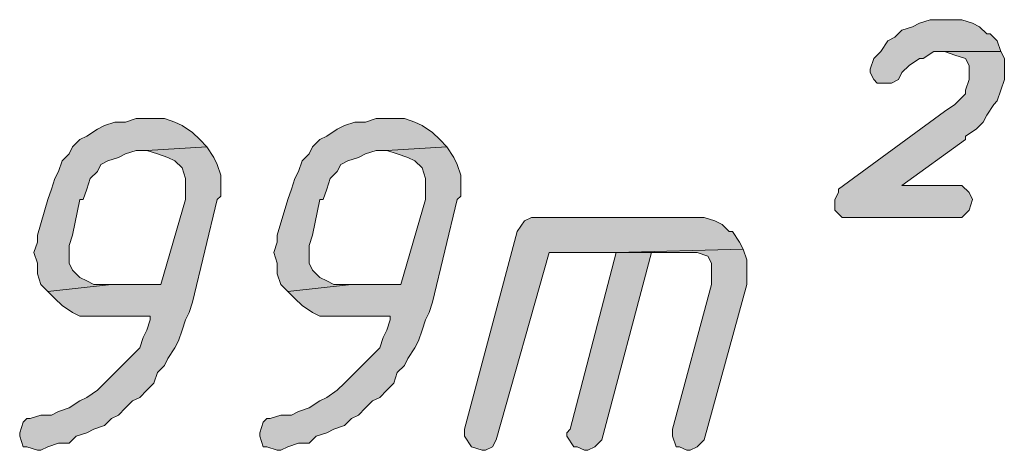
# Model space of a CAD drawing. Header units: inches. Extents: x 1504 to 12593, y -807 to 3183.
# Tile 248 of 256: x 7745 to 7863, y 447 to 499. Entities that reach past the tile are written whole.
import ezdxf

# ---------------------------------------------------------------- set-up
doc = ezdxf.new("R2010")
doc.units = ezdxf.units.IN
doc.header["$MEASUREMENT"] = 0
doc.layers.add('at_Entity', color=7, linetype='Continuous')
doc.layers.add('at_Solid', color=7, linetype='Continuous')

msp = doc.modelspace()

# ---------------------------------------------------------------- hatches: boundary and pattern name
at = {"layer": 'at_Solid', "lineweight": 15}
for points in [[(7856.35, 498.6), (7853.82, 498.6), (7852.55, 498.17), (7851.7, 497.75), (7850.44, 497.33), (7849.59, 496.49), (7848.75, 496.06), (7847.9, 494.8), (7847.06, 493.95), (7846.64, 492.68), (7846.64, 492.26), (7847.06, 491.42), (7847.48, 490.99), (7849.17, 490.99), (7850.02, 491.42), (7850.44, 492.26), (7851.28, 493.11), (7852.55, 493.95), (7852.97, 493.95), (7854.24, 494.8), (7862.26, 494.8), (7861.84, 496.06), (7861, 496.91), (7860.58, 496.91), (7859.73, 497.75), (7858.89, 498.17), (7857.61, 498.6)], [(7862.26, 494.8), (7855.51, 494.8), (7856.77, 494.37), (7858.04, 493.95), (7858.46, 493.11), (7858.46, 491.42), (7858.04, 490.15), (7858.04, 489.73), (7857.2, 488.88), (7856.77, 488.46), (7855.51, 487.61), (7842.83, 478.32), (7842.83, 477.9), (7842.41, 477.06), (7842.41, 475.79), (7843.26, 474.94), (7857.61, 474.94), (7858.46, 475.79), (7858.89, 477.06), (7858.46, 477.9), (7857.61, 478.74), (7850.44, 478.74), (7858.04, 484.24), (7858.04, 484.66), (7859.31, 485.5), (7860.15, 486.35), (7860.58, 487.19), (7861.42, 488.46), (7861.84, 488.88), (7862.26, 490.15), (7862.69, 491.42), (7862.69, 493.95)], [(7760.89, 486.77), (7758.78, 486.77), (7757.51, 486.35), (7756.24, 486.35), (7754.98, 485.93), (7754.13, 485.5), (7752.86, 484.66), (7752.02, 484.24), (7751.17, 483.39), (7750.75, 482.55), (7749.91, 481.7), (7749.48, 480.43), (7749.06, 479.59), (7748.64, 478.32), (7748.22, 477.06), (7746.95, 472.83), (7746.95, 471.99), (7746.53, 470.72), (7746.95, 469.45), (7746.95, 468.18), (7747.37, 466.92), (7748.22, 466.07), (7755.82, 466.92), (7753.71, 466.92), (7752.86, 467.34), (7752.02, 467.76), (7751.17, 468.61), (7750.75, 469.45), (7750.75, 471.56), (7751.17, 472.83), (7752.02, 477.06), (7752.44, 477.06), (7752.86, 478.32), (7753.29, 479.59), (7754.13, 480.43), (7754.55, 481.28), (7755.4, 481.7), (7756.66, 482.12), (7757.51, 482.55), (7758.78, 482.96), (7760.04, 482.96), (7767.22, 483.39), (7766.38, 484.24), (7765.53, 485.08), (7764.27, 485.93), (7763.42, 486.35), (7762.16, 486.77)], [(7789.61, 486.77), (7787.5, 486.77), (7786.23, 486.35), (7784.96, 486.35), (7783.7, 485.93), (7782.85, 485.5), (7781.59, 484.66), (7780.74, 484.24), (7779.9, 483.39), (7779.47, 482.55), (7778.63, 481.7), (7778.21, 480.43), (7777.78, 479.59), (7777.36, 478.32), (7776.94, 477.06), (7775.67, 472.83), (7775.67, 471.99), (7775.25, 470.72), (7775.67, 469.45), (7775.67, 468.18), (7776.09, 466.92), (7776.94, 466.07), (7784.54, 466.92), (7782.43, 466.92), (7781.59, 467.34), (7780.74, 467.76), (7779.9, 468.61), (7779.47, 469.45), (7779.47, 471.56), (7779.9, 472.83), (7780.74, 477.06), (7781.16, 477.06), (7781.59, 478.32), (7782.01, 479.59), (7782.85, 480.43), (7783.27, 481.28), (7784.12, 481.7), (7785.39, 482.12), (7786.23, 482.55), (7787.5, 482.96), (7788.77, 482.96), (7795.95, 483.39), (7795.11, 484.24), (7794.26, 485.08), (7792.99, 485.93), (7792.15, 486.35), (7790.88, 486.77)], [(7767.22, 483.39), (7760.04, 482.96), (7761.31, 482.55), (7762.58, 482.12), (7763.42, 481.7), (7764.27, 480.86), (7764.69, 479.59), (7764.69, 478.32), (7764.69, 477.06), (7761.73, 466.92), (7755.82, 466.92), (7748.22, 466.07), (7749.06, 465.22), (7749.91, 464.38), (7751.17, 463.54), (7752.02, 463.12), (7760.47, 463.12), (7760.47, 462.69), (7760.04, 461.43), (7759.62, 460.58), (7759.2, 459.32), (7758.35, 458.47), (7757.51, 457.63), (7756.66, 456.78), (7755.82, 455.94), (7754.98, 455.09), (7754.13, 454.25), (7752.86, 453.4), (7752.02, 452.98), (7750.75, 452.13), (7749.48, 451.71), (7748.64, 451.29), (7747.37, 451.29), (7746.1, 450.86), (7745.68, 450.86), (7745.26, 450.44), (7744.84, 449.17), (7744.84, 448.76), (7745.26, 447.48), (7745.68, 447.48), (7746.95, 447.07), (7747.37, 447.07), (7748.22, 447.48), (7749.48, 447.91), (7750.75, 447.91), (7751.6, 448.76), (7752.86, 449.17), (7753.71, 449.6), (7754.98, 450.02), (7755.82, 450.86), (7756.66, 451.29), (7757.51, 452.13), (7758.35, 452.98), (7759.2, 453.4), (7760.04, 454.25), (7760.89, 455.09), (7761.31, 456.36), (7762.16, 457.2), (7762.58, 458.04), (7763.42, 459.32), (7763.85, 460.16), (7764.27, 461.43), (7764.69, 462.69), (7765.11, 463.54), (7765.53, 464.81), (7768.49, 477.06), (7768.91, 477.48), (7768.91, 480.01), (7768.49, 481.28), (7768.07, 482.12)], [(7795.95, 483.39), (7788.77, 482.96), (7790.03, 482.55), (7791.3, 482.12), (7792.15, 481.7), (7792.99, 480.86), (7793.41, 479.59), (7793.41, 478.32), (7793.41, 477.06), (7790.46, 466.92), (7784.54, 466.92), (7776.94, 466.07), (7777.78, 465.22), (7778.63, 464.38), (7779.9, 463.54), (7780.74, 463.12), (7789.19, 463.12), (7789.19, 462.69), (7788.77, 461.43), (7788.34, 460.58), (7787.93, 459.32), (7787.08, 458.47), (7786.23, 457.63), (7785.39, 456.78), (7784.54, 455.94), (7783.7, 455.09), (7782.85, 454.25), (7781.59, 453.4), (7780.74, 452.98), (7779.47, 452.13), (7778.21, 451.71), (7777.36, 451.29), (7776.09, 451.29), (7774.83, 450.86), (7774.4, 450.86), (7773.98, 450.44), (7773.56, 449.17), (7773.56, 448.76), (7773.98, 447.48), (7774.4, 447.48), (7775.67, 447.07), (7776.09, 447.07), (7776.94, 447.48), (7778.21, 447.91), (7779.47, 447.91), (7780.32, 448.76), (7781.59, 449.17), (7782.43, 449.6), (7783.7, 450.02), (7784.54, 450.86), (7785.39, 451.29), (7786.23, 452.13), (7787.08, 452.98), (7787.93, 453.4), (7788.77, 454.25), (7789.61, 455.09), (7790.03, 456.36), (7790.88, 457.2), (7791.3, 458.04), (7792.15, 459.32), (7792.57, 460.16), (7792.99, 461.43), (7793.41, 462.69), (7793.83, 463.54), (7794.26, 464.81), (7797.21, 477.06), (7797.64, 477.48), (7797.64, 480.01), (7797.21, 481.28), (7796.79, 482.12)], [(7825.51, 474.94), (7806.08, 474.94), (7805.24, 474.52), (7804.39, 473.25), (7798.06, 449.6), (7798.06, 448.76), (7798.9, 447.48), (7800.17, 447.07), (7800.59, 447.07), (7801.44, 447.48), (7801.86, 448.33), (7808.2, 470.72), (7816.22, 470.72), (7831.43, 471.14), (7831.01, 471.99), (7830.16, 473.25), (7829.74, 473.25), (7828.9, 474.1), (7828.05, 474.52), (7826.78, 474.94)], [(7816.22, 470.72), (7810.73, 449.6), (7810.31, 449.17), (7810.31, 448.76), (7811.16, 447.48), (7811.57, 447.48), (7812.42, 447.07), (7812.85, 447.07), (7813.69, 447.48), (7814.53, 448.33), (7820.45, 470.72), (7824.67, 470.72)], [(7831.43, 471.14), (7816.22, 470.72), (7825.94, 470.72), (7827.21, 470.3), (7827.63, 469.45), (7827.63, 466.92), (7822.98, 449.6), (7822.98, 448.76), (7823.41, 447.48), (7823.82, 447.48), (7824.67, 447.07), (7825.09, 447.07), (7825.94, 447.48), (7826.78, 448.33), (7831.85, 466.92), (7831.85, 468.61), (7831.85, 469.87)]]:
    msp.add_hatch(color=7, dxfattribs=at).paths.add_polyline_path(points)

# ---------------------------------------------------------------- linework, layer by layer
at = {"layer": 'at_Entity', "color": 7, "lineweight": 15}
for p, q in [((7853.82, 498.6), (7852.55, 498.17)), ((7856.35, 498.6), (7853.82, 498.6)), ((7857.61, 498.6), (7856.35, 498.6)), ((7858.89, 498.17), (7857.61, 498.6)), ((7851.7, 497.75), (7850.44, 497.33)), ((7852.55, 498.17), (7851.7, 497.75)), ((7859.73, 497.75), (7858.89, 498.17)), ((7860.58, 496.91), (7859.73, 497.75)), ((7849.59, 496.49), (7848.75, 496.06)), ((7850.44, 497.33), (7849.59, 496.49)), ((7861, 496.91), (7860.58, 496.91)), ((7861.84, 496.06), (7861, 496.91)), ((7848.75, 496.06), (7847.9, 494.8)), ((7862.26, 494.8), (7861.84, 496.06)), ((7847.06, 493.95), (7846.64, 492.68)), ((7847.9, 494.8), (7847.06, 493.95)), ((7847.06, 493.95), (7847.06, 493.95)), ((7851.28, 493.11), (7852.55, 493.95)), ((7852.55, 493.95), (7852.97, 493.95)), ((7852.97, 493.95), (7854.24, 494.8)), ((7854.24, 494.8), (7862.26, 494.8)), ((7862.26, 494.8), (7855.51, 494.8)), ((7855.51, 494.8), (7856.77, 494.37)), ((7856.77, 494.37), (7858.04, 493.95)), ((7858.04, 493.95), (7858.46, 493.11)), ((7862.69, 493.95), (7862.26, 494.8)), ((7862.69, 491.42), (7862.69, 493.95)), ((7846.64, 492.68), (7846.64, 492.26)), ((7850.44, 492.26), (7851.28, 493.11)), ((7858.46, 493.11), (7858.46, 491.42)), ((7846.64, 492.26), (7847.06, 491.42)), ((7850.02, 491.42), (7850.44, 492.26)), ((7847.06, 491.42), (7847.48, 490.99)), ((7847.48, 490.99), (7849.17, 490.99)), ((7849.17, 490.99), (7850.02, 491.42)), ((7858.46, 491.42), (7858.04, 490.15)), ((7862.26, 490.15), (7862.69, 491.42)), ((7858.04, 489.73), (7857.2, 488.88)), ((7858.04, 490.15), (7858.04, 489.73)), ((7861.84, 488.88), (7862.26, 490.15)), ((7856.77, 488.46), (7855.51, 487.61)), ((7857.2, 488.88), (7856.77, 488.46)), ((7860.58, 487.19), (7861.42, 488.46)), ((7861.42, 488.46), (7861.84, 488.88)), ((7758.78, 486.77), (7757.51, 486.35)), ((7760.89, 486.77), (7758.78, 486.77)), ((7762.16, 486.77), (7760.89, 486.77)), ((7763.42, 486.35), (7762.16, 486.77)), ((7787.5, 486.77), (7786.23, 486.35)), ((7789.61, 486.77), (7787.5, 486.77)), ((7790.88, 486.77), (7789.61, 486.77)), ((7792.15, 486.35), (7790.88, 486.77)), ((7855.51, 487.61), (7842.83, 478.32)), ((7860.15, 486.35), (7860.58, 487.19)), ((7754.98, 485.93), (7754.13, 485.5)), ((7756.24, 486.35), (7754.98, 485.93)), ((7757.51, 486.35), (7756.24, 486.35)), ((7764.27, 485.93), (7763.42, 486.35)), ((7765.53, 485.08), (7764.27, 485.93)), ((7783.7, 485.93), (7782.85, 485.5)), ((7784.96, 486.35), (7783.7, 485.93)), ((7786.23, 486.35), (7784.96, 486.35)), ((7792.99, 485.93), (7792.15, 486.35)), ((7794.26, 485.08), (7792.99, 485.93)), ((7859.31, 485.5), (7860.15, 486.35)), ((7752.86, 484.66), (7752.02, 484.24)), ((7754.13, 485.5), (7752.86, 484.66)), ((7766.38, 484.24), (7765.53, 485.08)), ((7781.59, 484.66), (7780.74, 484.24)), ((7782.85, 485.5), (7781.59, 484.66)), ((7795.11, 484.24), (7794.26, 485.08)), ((7858.04, 484.66), (7859.31, 485.5)), ((7858.04, 484.24), (7858.04, 484.66)), ((7751.17, 483.39), (7750.75, 482.55)), ((7752.02, 484.24), (7751.17, 483.39)), ((7767.22, 483.39), (7760.04, 482.96)), ((7760.04, 482.96), (7767.22, 483.39)), ((7767.22, 483.39), (7766.38, 484.24)), ((7766.38, 484.24), (7766.38, 484.24)), ((7768.07, 482.12), (7767.22, 483.39)), ((7779.9, 483.39), (7779.47, 482.55)), ((7780.74, 484.24), (7779.9, 483.39)), ((7795.95, 483.39), (7788.77, 482.96)), ((7788.77, 482.96), (7795.95, 483.39)), ((7795.95, 483.39), (7795.11, 484.24)), ((7795.11, 484.24), (7795.11, 484.24)), ((7796.79, 482.12), (7795.95, 483.39)), ((7850.44, 478.74), (7858.04, 484.24)), ((7750.75, 482.55), (7749.91, 481.7)), ((7750.75, 482.55), (7750.75, 482.55)), ((7755.4, 481.7), (7756.66, 482.12)), ((7756.66, 482.12), (7757.51, 482.55)), ((7757.51, 482.55), (7758.78, 482.96)), ((7758.78, 482.96), (7760.04, 482.96)), ((7760.04, 482.96), (7760.04, 482.96)), ((7760.04, 482.96), (7761.31, 482.55)), ((7761.31, 482.55), (7762.58, 482.12)), ((7762.58, 482.12), (7763.42, 481.7)), ((7768.49, 481.28), (7768.07, 482.12)), ((7779.47, 482.55), (7778.63, 481.7)), ((7779.47, 482.55), (7779.47, 482.55)), ((7784.12, 481.7), (7785.39, 482.12)), ((7785.39, 482.12), (7786.23, 482.55)), ((7786.23, 482.55), (7787.5, 482.96)), ((7787.5, 482.96), (7788.77, 482.96)), ((7788.77, 482.96), (7788.77, 482.96)), ((7788.77, 482.96), (7790.03, 482.55)), ((7790.03, 482.55), (7791.3, 482.12)), ((7791.3, 482.12), (7792.15, 481.7)), ((7797.21, 481.28), (7796.79, 482.12)), ((7749.91, 481.7), (7749.48, 480.43)), ((7754.13, 480.43), (7754.55, 481.28)), ((7754.55, 481.28), (7755.4, 481.7)), ((7763.42, 481.7), (7763.42, 481.7)), ((7763.42, 481.7), (7764.27, 480.86)), ((7764.27, 480.86), (7764.69, 479.59)), ((7768.91, 480.01), (7768.49, 481.28)), ((7778.63, 481.7), (7778.21, 480.43)), ((7782.85, 480.43), (7783.27, 481.28)), ((7783.27, 481.28), (7784.12, 481.7)), ((7792.15, 481.7), (7792.15, 481.7)), ((7792.15, 481.7), (7792.99, 480.86)), ((7792.99, 480.86), (7793.41, 479.59)), ((7797.64, 480.01), (7797.21, 481.28)), ((7749.48, 480.43), (7749.06, 479.59)), ((7753.29, 479.59), (7754.13, 480.43)), ((7768.91, 477.48), (7768.91, 480.01)), ((7778.21, 480.43), (7777.78, 479.59)), ((7782.01, 479.59), (7782.85, 480.43)), ((7797.64, 477.48), (7797.64, 480.01)), ((7749.06, 479.59), (7748.64, 478.32)), ((7752.86, 478.32), (7753.29, 479.59)), ((7764.69, 479.59), (7764.69, 478.32)), ((7777.78, 479.59), (7777.36, 478.32)), ((7781.59, 478.32), (7782.01, 479.59)), ((7793.41, 479.59), (7793.41, 478.32)), ((7857.61, 478.74), (7850.44, 478.74)), ((7858.46, 477.9), (7857.61, 478.74)), ((7748.64, 478.32), (7748.22, 477.06)), ((7752.44, 477.06), (7752.86, 478.32)), ((7764.69, 478.32), (7764.69, 477.06)), ((7768.49, 477.06), (7768.91, 477.48)), ((7777.36, 478.32), (7776.94, 477.06)), ((7781.16, 477.06), (7781.59, 478.32)), ((7793.41, 478.32), (7793.41, 477.06)), ((7797.21, 477.06), (7797.64, 477.48)), ((7842.83, 477.9), (7842.41, 477.06)), ((7842.83, 478.32), (7842.83, 477.9)), ((7858.89, 477.06), (7858.46, 477.9)), ((7748.22, 477.06), (7746.95, 472.83)), ((7751.17, 472.83), (7752.02, 477.06)), ((7752.02, 477.06), (7752.44, 477.06)), ((7764.69, 477.06), (7761.73, 466.92)), ((7765.53, 464.81), (7768.49, 477.06)), ((7776.94, 477.06), (7775.67, 472.83)), ((7779.9, 472.83), (7780.74, 477.06)), ((7780.74, 477.06), (7781.16, 477.06)), ((7793.41, 477.06), (7790.46, 466.92)), ((7794.26, 464.81), (7797.21, 477.06)), ((7842.41, 477.06), (7842.41, 475.79)), ((7858.46, 475.79), (7858.89, 477.06)), ((7806.08, 474.94), (7805.24, 474.52)), ((7825.51, 474.94), (7806.08, 474.94)), ((7826.78, 474.94), (7825.51, 474.94)), ((7828.05, 474.52), (7826.78, 474.94)), ((7842.41, 475.79), (7843.26, 474.94)), ((7843.26, 474.94), (7857.61, 474.94)), ((7857.61, 474.94), (7858.46, 475.79)), ((7805.24, 474.52), (7804.39, 473.25)), ((7828.9, 474.1), (7828.05, 474.52)), ((7829.74, 473.25), (7828.9, 474.1)), ((7746.95, 472.83), (7746.95, 471.99)), ((7750.75, 471.56), (7751.17, 472.83)), ((7775.67, 472.83), (7775.67, 471.99)), ((7779.47, 471.56), (7779.9, 472.83)), ((7804.39, 473.25), (7798.06, 449.6)), ((7830.16, 473.25), (7829.74, 473.25)), ((7831.01, 471.99), (7830.16, 473.25)), ((7746.95, 471.99), (7746.53, 470.72)), ((7750.75, 469.45), (7750.75, 471.56)), ((7775.67, 471.99), (7775.25, 470.72)), ((7779.47, 469.45), (7779.47, 471.56)), ((7831.43, 471.14), (7831.01, 471.99)), ((7746.53, 470.72), (7746.53, 470.72)), ((7746.53, 470.72), (7746.95, 469.45)), ((7775.25, 470.72), (7775.25, 470.72)), ((7775.25, 470.72), (7775.67, 469.45)), ((7801.86, 448.33), (7808.2, 470.72)), ((7808.2, 470.72), (7816.22, 470.72)), ((7816.22, 470.72), (7810.73, 449.6)), ((7814.53, 448.33), (7820.45, 470.72)), ((7831.43, 471.14), (7816.22, 470.72)), ((7816.22, 470.72), (7831.43, 471.14)), ((7824.67, 470.72), (7816.22, 470.72)), ((7816.22, 470.72), (7825.94, 470.72)), ((7820.45, 470.72), (7824.67, 470.72)), ((7825.94, 470.72), (7827.21, 470.3)), ((7827.21, 470.3), (7827.63, 469.45)), ((7831.85, 469.87), (7831.43, 471.14)), ((7746.95, 469.45), (7746.95, 468.18)), ((7751.17, 468.61), (7750.75, 469.45)), ((7775.67, 469.45), (7775.67, 468.18)), ((7779.9, 468.61), (7779.47, 469.45)), ((7827.63, 469.45), (7827.63, 466.92)), ((7831.85, 468.61), (7831.85, 469.87)), ((7746.95, 468.18), (7747.37, 466.92)), ((7752.02, 467.76), (7751.17, 468.61)), ((7775.67, 468.18), (7776.09, 466.92)), ((7780.74, 467.76), (7779.9, 468.61)), ((7831.85, 466.92), (7831.85, 468.61)), ((7747.37, 466.92), (7748.22, 466.07)), ((7755.82, 466.92), (7748.22, 466.07)), ((7748.22, 466.07), (7755.82, 466.92)), ((7752.86, 467.34), (7752.02, 467.76)), ((7753.71, 466.92), (7752.86, 467.34)), ((7755.82, 466.92), (7753.71, 466.92)), ((7761.73, 466.92), (7755.82, 466.92)), ((7776.09, 466.92), (7776.94, 466.07)), ((7784.54, 466.92), (7776.94, 466.07)), ((7776.94, 466.07), (7784.54, 466.92)), ((7781.59, 467.34), (7780.74, 467.76)), ((7782.43, 466.92), (7781.59, 467.34)), ((7784.54, 466.92), (7782.43, 466.92)), ((7790.46, 466.92), (7784.54, 466.92)), ((7827.63, 466.92), (7822.98, 449.6)), ((7826.78, 448.33), (7831.85, 466.92)), ((7748.22, 466.07), (7749.06, 465.22)), ((7776.94, 466.07), (7777.78, 465.22)), ((7749.06, 465.22), (7749.06, 465.22)), ((7749.06, 465.22), (7749.91, 464.38)), ((7749.91, 464.38), (7751.17, 463.54)), ((7765.11, 463.54), (7765.53, 464.81)), ((7777.78, 465.22), (7777.78, 465.22)), ((7777.78, 465.22), (7778.63, 464.38)), ((7778.63, 464.38), (7779.9, 463.54)), ((7793.83, 463.54), (7794.26, 464.81)), ((7751.17, 463.54), (7752.02, 463.12)), ((7764.69, 462.69), (7765.11, 463.54)), ((7779.9, 463.54), (7780.74, 463.12)), ((7793.41, 462.69), (7793.83, 463.54)), ((7752.02, 463.12), (7760.47, 463.12)), ((7760.47, 462.69), (7760.04, 461.43)), ((7760.47, 463.12), (7760.47, 462.69)), ((7764.27, 461.43), (7764.69, 462.69)), ((7780.74, 463.12), (7789.19, 463.12)), ((7789.19, 462.69), (7788.77, 461.43)), ((7789.19, 463.12), (7789.19, 462.69)), ((7792.99, 461.43), (7793.41, 462.69)), ((7760.04, 461.43), (7759.62, 460.58)), ((7763.85, 460.16), (7764.27, 461.43)), ((7788.77, 461.43), (7788.34, 460.58)), ((7792.57, 460.16), (7792.99, 461.43)), ((7759.62, 460.58), (7759.2, 459.32)), ((7763.42, 459.32), (7763.85, 460.16)), ((7788.34, 460.58), (7787.93, 459.32)), ((7792.15, 459.32), (7792.57, 460.16)), ((7758.35, 458.47), (7757.51, 457.63)), ((7759.2, 459.32), (7758.35, 458.47)), ((7762.58, 458.04), (7763.42, 459.32)), ((7787.08, 458.47), (7786.23, 457.63)), ((7787.93, 459.32), (7787.08, 458.47)), ((7791.3, 458.04), (7792.15, 459.32)), ((7757.51, 457.63), (7756.66, 456.78)), ((7762.16, 457.2), (7762.58, 458.04)), ((7786.23, 457.63), (7785.39, 456.78)), ((7790.88, 457.2), (7791.3, 458.04)), ((7756.66, 456.78), (7755.82, 455.94)), ((7760.89, 455.09), (7761.31, 456.36)), ((7761.31, 456.36), (7762.16, 457.2)), ((7785.39, 456.78), (7784.54, 455.94)), ((7789.61, 455.09), (7790.03, 456.36)), ((7790.03, 456.36), (7790.88, 457.2)), ((7754.98, 455.09), (7754.13, 454.25)), ((7755.82, 455.94), (7754.98, 455.09)), ((7760.04, 454.25), (7760.89, 455.09)), ((7783.7, 455.09), (7782.85, 454.25)), ((7784.54, 455.94), (7783.7, 455.09)), ((7788.77, 454.25), (7789.61, 455.09)), ((7754.13, 454.25), (7752.86, 453.4)), ((7759.2, 453.4), (7760.04, 454.25)), ((7782.85, 454.25), (7781.59, 453.4)), ((7787.93, 453.4), (7788.77, 454.25)), ((7752.02, 452.98), (7750.75, 452.13)), ((7752.86, 453.4), (7752.02, 452.98)), ((7757.51, 452.13), (7758.35, 452.98)), ((7758.35, 452.98), (7759.2, 453.4)), ((7780.74, 452.98), (7779.47, 452.13)), ((7781.59, 453.4), (7780.74, 452.98)), ((7786.23, 452.13), (7787.08, 452.98)), ((7787.08, 452.98), (7787.93, 453.4)), ((7749.48, 451.71), (7748.64, 451.29)), ((7750.75, 452.13), (7749.48, 451.71)), ((7756.66, 451.29), (7757.51, 452.13)), ((7778.21, 451.71), (7777.36, 451.29)), ((7779.47, 452.13), (7778.21, 451.71)), ((7785.39, 451.29), (7786.23, 452.13)), ((7745.26, 450.44), (7744.84, 449.17)), ((7745.68, 450.86), (7745.26, 450.44)), ((7746.1, 450.86), (7745.68, 450.86)), ((7747.37, 451.29), (7746.1, 450.86)), ((7748.64, 451.29), (7747.37, 451.29)), ((7754.98, 450.02), (7755.82, 450.86)), ((7755.82, 450.86), (7756.66, 451.29)), ((7773.98, 450.44), (7773.56, 449.17)), ((7774.4, 450.86), (7773.98, 450.44)), ((7774.83, 450.86), (7774.4, 450.86)), ((7776.09, 451.29), (7774.83, 450.86)), ((7777.36, 451.29), (7776.09, 451.29)), ((7783.7, 450.02), (7784.54, 450.86)), ((7784.54, 450.86), (7785.39, 451.29)), ((7744.84, 449.17), (7744.84, 448.76)), ((7751.6, 448.76), (7752.86, 449.17)), ((7752.86, 449.17), (7753.71, 449.6)), ((7753.71, 449.6), (7754.98, 450.02)), ((7773.56, 449.17), (7773.56, 448.76)), ((7780.32, 448.76), (7781.59, 449.17)), ((7781.59, 449.17), (7782.43, 449.6)), ((7782.43, 449.6), (7783.7, 450.02)), ((7798.06, 449.6), (7798.06, 448.76)), ((7810.73, 449.6), (7810.31, 449.17)), ((7810.31, 449.17), (7810.31, 448.76)), ((7822.98, 449.6), (7822.98, 448.76)), ((7744.84, 448.76), (7745.26, 447.48)), ((7748.22, 447.48), (7749.48, 447.91)), ((7749.48, 447.91), (7750.75, 447.91)), ((7750.75, 447.91), (7751.6, 448.76)), ((7773.56, 448.76), (7773.98, 447.48)), ((7776.94, 447.48), (7778.21, 447.91)), ((7778.21, 447.91), (7779.47, 447.91)), ((7779.47, 447.91), (7780.32, 448.76)), ((7798.06, 448.76), (7798.9, 447.48)), ((7801.44, 447.48), (7801.86, 448.33)), ((7810.31, 448.76), (7811.16, 447.48)), ((7813.69, 447.48), (7814.53, 448.33)), ((7822.98, 448.76), (7823.41, 447.48)), ((7825.94, 447.48), (7826.78, 448.33)), ((7745.26, 447.48), (7745.68, 447.48)), ((7745.68, 447.48), (7746.95, 447.07)), ((7746.95, 447.07), (7747.37, 447.07)), ((7747.37, 447.07), (7748.22, 447.48)), ((7773.98, 447.48), (7774.4, 447.48)), ((7774.4, 447.48), (7775.67, 447.07)), ((7775.67, 447.07), (7776.09, 447.07)), ((7776.09, 447.07), (7776.94, 447.48)), ((7798.9, 447.48), (7798.9, 447.48)), ((7798.9, 447.48), (7800.17, 447.07)), ((7800.17, 447.07), (7800.59, 447.07)), ((7800.59, 447.07), (7801.44, 447.48)), ((7811.16, 447.48), (7811.57, 447.48)), ((7811.57, 447.48), (7812.42, 447.07)), ((7812.42, 447.07), (7812.85, 447.07)), ((7812.85, 447.07), (7813.69, 447.48)), ((7823.41, 447.48), (7823.82, 447.48)), ((7823.82, 447.48), (7824.67, 447.07)), ((7824.67, 447.07), (7825.09, 447.07)), ((7825.09, 447.07), (7825.94, 447.48))]:
    msp.add_line(p, q, dxfattribs=at)

doc.saveas('drawing.dxf')
